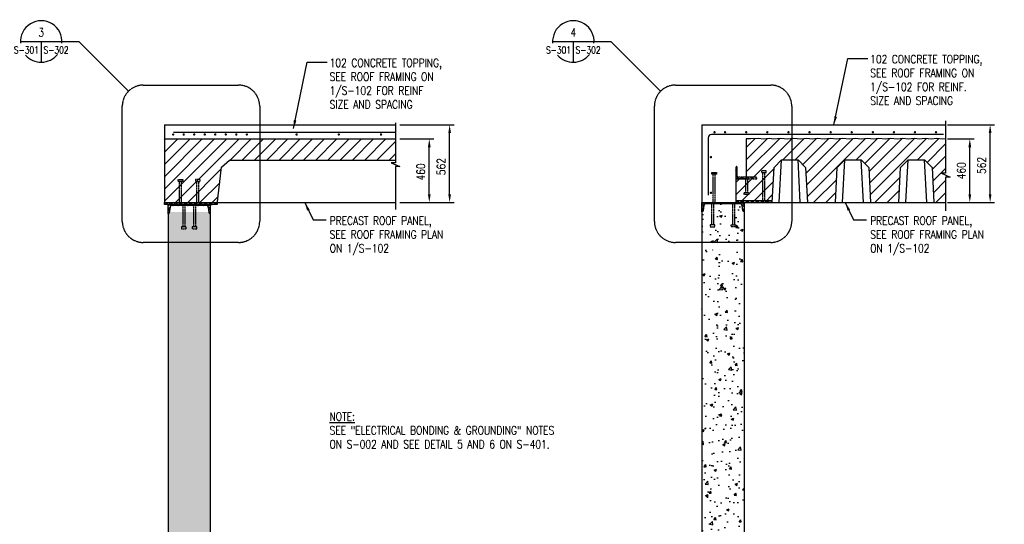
# Model space of a CAD drawing. Header units: millimetres. Extents: x 0 to 13387, y -1 to 10067.
# Tile 6 of 6: x 6274 to 13387, y 6424 to 10067. Entities that reach past the tile are written whole.
import ezdxf
from ezdxf.enums import TextEntityAlignment as Align

# ---------------------------------------------------------------- set-up
doc = ezdxf.new("R2010")
doc.units = ezdxf.units.MM
doc.linetypes.add('HIDDEN', pattern=[0.375, 0.25, -0.125])
doc.linetypes.add('HIDDEN2', pattern=[0.1875, 0.125, -0.0625])
for name, color, linetype in [('S-ANNO-DIMS', 2, 'Continuous'), ('S-ANNO-SYMB_4', 4, 'Continuous'), ('S-ANNO-SYMB_5', 5, 'Continuous'), ('S-ANNO-TEXT', 3, 'Continuous'), ('S-SECT-CONC', 3, 'Continuous'), ('S-SECT-HIDE', 2, 'HIDDEN2'), ('S-SECT-MBND', 1, 'Continuous'), ('S-SECT-PATT', 1, 'Continuous'), ('S-SECT-RBAR', 5, 'Continuous'), ('S-SECT-STLS', 3, 'Continuous'), ('S-SECT-STLS_2', 2, 'Continuous')]:
    doc.layers.add(name, color=color, linetype=linetype)
doc.styles.add('BASE16', font='romans.shx', dxfattribs={"width": 0.8})
doc.styles.add('DETNO', font='romans', dxfattribs={"width": 0.7})
doc.styles.add('ROMANS', font='ROMANS.shx', dxfattribs={"width": 0.8})
doc.styles.add('TAGS', font='romans', dxfattribs={"width": 0.5})
doc.dimstyles.new('DIM16', dxfattribs={"dimscale": 16, "dimtxt": 0.125, "dimasz": 0.09375, "dimexe": 0.0625, "dimexo": 0.0625, "dimgap": 0.0625, "dimtad": 1, "dimdec": 4, "dimzin": 3, "dimdsep": 46, "dimlunit": 4, "dimtxsty": 'BASE16', "dimblk": 'ARCHTICK', "dimcen": 0.09, "dimdle": 0.0625, "dimclrd": 256, "dimclre": 256, "dimclrt": 4, "dimadec": 0, "dimazin": 0, "dimtfac": 1, "dimtdec": 4, "dimtmove": 0, "dimatfit": 2, "dimfxl": 1, "dimfrac": 2, "dimtolj": 1, "dimtzin": 0, "dimlwd": -1, "dimlwe": -1, "dimarcsym": 0})

# ---------------------------------------------------------------- blocks, each defined once
blk = doc.blocks.new('SECTOR BUBBLE')
for p, q in [((-0.5, 0), (0.5, 0)), ((0, 0), (0, -0.5))]:
    blk.add_line(p, q)
for start, end in [(354.9415, 184.6306), (220.7746, 321.2747)]:
    blk.add_arc((0, 0), 0.5, start, end)
at = {"style": 'DETNO', "width": 0.7}
blk.add_attdef('DRAWING', text='', height=0.225, dxfattribs=at).set_placement((0, 0.057), align=Align.CENTER)
at = {"style": 'TAGS', "width": 0.4, "flags": 1}
blk.add_attdef('DET_NAME', (-0.065, -0.025), '', height=0.225, dxfattribs=at)
at = {"style": 'TAGS', "width": 0.5}
blk.add_attdef('REF', text='', height=0.225, dxfattribs=at).set_placement((-0.055, -0.289), align=Align.RIGHT)
blk.add_attdef('SHEET', (0.055, -0.289), '', height=0.225, dxfattribs=at)

msp = doc.modelspace()

# ---------------------------------------------------------------- hatches: boundary and pattern name
at = {"layer": 'S-SECT-PATT'}
h = msp.add_hatch(dxfattribs=at)
h.set_pattern_fill('ANSI31', color=256, scale=500, style=0)
h.set_pattern_definition([(45, (1021.67, 2898.843), (-44.19417, 44.19417), [])])
h.paths.add_polyline_path([(8989.2, 9205.5), (7320.8, 9205.5), (7320.8, 8746.5), (7703.3, 8746.5), (7732.2, 9002.2), (7790.8, 9052.7), (8989.2, 9052.7)])
h = msp.add_hatch(dxfattribs=at)
h.set_pattern_fill('ANSI31', color=256, scale=500, style=0)
h.set_pattern_definition([(45, (-1676.39, 3987.776), (-44.19417, 44.19417), [])])
h.paths.add_polyline_path([(12963.4, 9206.6), (12941.2, 9203.3), (12899, 9209.6), (12859.7, 9203.3), (12814.7, 9209.6), (12772.9, 9203.3), (12737.8, 9209.6), (12695.4, 9203.3), (12654.7, 9209.6), (12614.9, 9203.3), (12565.5, 9209.6), (12525.7, 9203.3), (12481.4, 9209.6), (12440.2, 9203.3), (12401.4, 9209.6), (12351.9, 9203.3), (12309.7, 9209.6), (12271.9, 9203.3), (12216.6, 9209.6), (12172.3, 9203.3), (12132.4, 9209.6), (12084.6, 9203.3), (12036.3, 9209.6), (11999.1, 9203.3), (11961.3, 9209.6), (11916.4, 9203.3), (11865.1, 9209.6), (11821.3, 9203.3), (11773.9, 9209.6), (11721.6, 9203.3), (11687.9, 9209.6), (11647.1, 9203.3), (11610.9, 9209.6), (11556.4, 9206.5), (11523.4, 9206.5), (11523.4, 8919), (11447.4, 8919), (11447.4, 8746.5), (11710.4, 8746.5), (11723.7, 9000.6), (11777.6, 9054.5), (11777.6, 9054.5), (11897.2, 9054.5), (11951.1, 9000.6), (11964.4, 8746.5), (12167.4, 8746.5), (12180.7, 9000.6), (12234.6, 9054.5), (12234.6, 9054.5), (12354.2, 9054.5), (12408.1, 9000.6), (12421.4, 8746.5), (12624.4, 8746.5), (12637.7, 9000.6), (12691.6, 9054.5), (12691.6, 9054.5), (12811.2, 9054.5), (12865.1, 9000.6), (12878.4, 8746.5), (12963.4, 8746.5), (12963.4, 8930.8), (12995.6, 8930.8), (12933, 8959), (12963.4, 8959)])
h = msp.add_hatch(dxfattribs=at)
h.set_pattern_fill('STEEL', color=256, scale=203.199594, style=0)
h.set_pattern_definition([(135, (16700.538, 29754.076), (17.960476, 17.960476), []), (135, (16700.538, 29766.776), (17.960476, 17.960476), [])])
edge = h.paths.add_edge_path()
edge.add_line((11447.4, 8919), (11600.2, 8919))
edge.add_line((11600.2, 8919), (11600.2, 8919.7))
edge.add_arc((11589.9, 8920.1), 10.3, 357.38222, 423.55145)
edge.add_line((11594.5, 8929.4), (11464.9, 8929.4))
edge.add_arc((11464.9, 8936.5), 7.14, 180, 270, ccw=False)
edge.add_line((11457.7, 8936.5), (11457.7, 9001.3))
edge.add_arc((11448.5, 8996.7), 10.3, 26.44855, 92.61778)
edge.add_line((11448, 9007), (11447.4, 9007))
edge.add_line((11447.4, 9007), (11447.4, 8919))
h = msp.add_hatch(dxfattribs=at)
h.set_pattern_fill('STEEL', color=256, scale=203.199594, style=0)
h.set_pattern_definition([(45, (-7210.815, -4032.807), (-17.960476, 17.960476), []), (45, (-7210.815, -4020.107), (-17.960476, 17.960476), [])])
h.paths.add_polyline_path([(11447.4, 8746.5), (11710.4, 8746.5), (11710.4, 8759.5), (11447.4, 8759.5)])
h = msp.add_hatch(dxfattribs=at)
h.set_pattern_fill('STEEL', color=256, scale=203.199594, style=0)
h.set_pattern_definition([(225, (13425.848, 1047.62), (17.960476, -17.960476), []), (225, (13425.848, 1034.92), (17.960476, -17.960476), [])])
h.paths.add_polyline_path([(7701.8, 8746.5), (7701.8, 8733.5), (7320.8, 8733.5), (7320.8, 8746.5)])
h = msp.add_hatch(dxfattribs=at)
h.set_pattern_fill('STEEL', color=256, scale=203.199594, style=0)
h.set_pattern_definition([(45, (1820.785, 2871.344), (-17.96048, 17.96048), []), (45, (1820.785, 2884.044), (-17.96048, 17.96048), [])])
edge = h.paths.add_edge_path()
edge.add_line((7651.5, 8733.5), (7651.5, 8666.4))
edge.add_arc((7651.5, 8674.6), 8.13, 187.5, 270, ccw=False)
edge.add_line((7643.5, 8673.5), (7637.9, 8714.1))
edge.add_arc((7626.1, 8712.5), 11.8, 7.5, 90)
edge.add_line((7626.1, 8724.4), (7371.9, 8724.4))
edge.add_arc((7371.9, 8712.5), 11.8, 90, 172.5)
edge.add_line((7360.2, 8714.1), (7354.6, 8673.5))
edge.add_arc((7346.5, 8674.6), 8.13, 270, 352.5, ccw=False)
edge.add_line((7346.5, 8666.4), (7346.5, 8733.5))
edge.add_line((7346.5, 8733.5), (7651.5, 8733.5))
h = msp.add_hatch(dxfattribs=at)
h.set_pattern_fill('AR-CONC', color=256, scale=25.4, style=0)
h.set_pattern_definition([(50, (1201.65, 2844.84), (182.184, -15.939), [19.05, -209.55]), (355, (1201.65, 2844.84), (-35.243, 191.057), [15.24, -167.64]), (100.4514, (1216.83, 2843.52), (146.9414, 175.1176), [16.19, -178.09]), (46.1842, (1201.65, 2895.64), (271.079, -42.042), [28.575, -314.325]), (96.6356, (1224.24, 2892.14), (237.404, 247.426), [24.285, -267.135]), (351.1842, (1201.65, 2895.64), (237.404, 247.426), [22.86, -251.46]), (21, (1227.05, 2882.94), (151.6144, -102.2652), [19.05, -209.55]), (326, (1227.05, 2882.94), (61.802, 184.188), [15.24, -167.64]), (71.4514, (1239.69, 2874.42), (213.4165, 81.9227), [16.19, -178.09]), (37.5, (1201.65, 2844.843), (3.0886, 84.55504), [0, -165.608, 0, -170.18, 0, -168.275]), (7.5, (1201.65, 2844.84), (66.8197, 100.1806), [0, -97.028, 0, -161.798, 0, -64.135]), (327.5, (1145.01, 2844.843), (135.5909, -5.72894), [0, -63.5, 0, -198.12, 0, -262.89]), (317.5, (1119.61, 2844.84), (148.1293, 25.4267), [0, -82.55, 0, -131.572, 0, -186.69])])
h.paths.add_polyline_path([(7650.9, 8679.5), (7346.5, 8679.5), (7346.5, 4235.8), (7650.9, 4235.8)])
h = msp.add_hatch(dxfattribs=at)
h.set_pattern_fill('STEEL', color=256, scale=203.199594, style=0)
h.set_pattern_definition([(315, (-39594.455, 19384.068), (-17.960476, -17.960476), []), (315, (-39594.455, 19371.368), (-17.960476, -17.960476), [])])
edge = h.paths.add_edge_path()
edge.add_arc((11482, 8725.5), 11.8, 7.5, 90)
edge.add_line((11482, 8737.4), (11228.2, 8737.4))
edge.add_arc((11228.2, 8725.5), 11.8, 90, 172.5)
edge.add_line((11216.4, 8727.1), (11210.8, 8686.5))
edge.add_arc((11202.8, 8687.6), 8.13, 270, 352.5, ccw=False)
edge.add_line((11202.8, 8679.4), (11202.8, 8746.5))
edge.add_line((11202.8, 8746.5), (11507.4, 8746.5))
edge.add_line((11507.4, 8746.5), (11507.4, 8679.4))
edge.add_arc((11507.4, 8687.6), 8.13, 187.5, 270, ccw=False)
edge.add_line((11499.3, 8686.5), (11493.7, 8727.1))
h = msp.add_hatch(dxfattribs=at)
h.set_pattern_fill('AR-CONC', color=256, scale=25.4, style=0)
h.set_pattern_definition([(50, (1021.67, 2898.84), (182.184, -15.939), [19.05, -209.55]), (355, (1021.67, 2898.84), (-35.2428, 191.0568), [15.24, -167.64]), (100.4514, (1036.85, 2897.52), (146.9414, 175.1176), [16.19, -178.09]), (46.1842, (1021.67, 2949.64), (271.0792, -42.042), [28.575, -314.325]), (96.6356, (1044.26, 2946.14), (237.4043, 247.426), [24.285, -267.135]), (351.1842, (1021.67, 2949.64), (237.404, 247.426), [22.86, -251.46]), (21, (1047.07, 2936.94), (151.6144, -102.2652), [19.05, -209.55]), (326, (1047.07, 2936.94), (61.802, 184.188), [15.24, -167.64]), (71.4514, (1059.7, 2928.42), (213.4165, 81.9227), [16.19, -178.09]), (37.5, (1021.67, 2898.843), (3.0886, 84.55504), [0, -165.608, 0, -170.18, 0, -168.275]), (7.5, (1021.67, 2898.84), (66.81966, 100.1806), [0, -97.028, 0, -161.798, 0, -64.135]), (327.5, (965.03, 2898.843), (135.5909, -5.72894), [0, -63.5, 0, -198.12, 0, -262.89]), (317.5, (939.63, 2898.84), (148.1293, 25.4267), [0, -82.55, 0, -131.572, 0, -186.69])])
h.paths.add_polyline_path([(11493.7, 8727.2, 0.372741), (11482, 8737.4), (11438.3, 8737.4), (11438.3, 8585.6), (11447.8, 8585.6), (11447.8, 8571.3), (11414.5, 8571.3), (11414.5, 8585.6), (11424, 8585.6), (11424, 8737.4), (11286.1, 8737.4), (11286.1, 8585.6), (11295.7, 8585.6), (11295.7, 8571.3), (11262.3, 8571.3), (11262.3, 8585.6), (11271.8, 8585.6), (11271.8, 8737.4), (11228.2, 8737.4, 0.372741), (11216.5, 8727.2), (11210.8, 8686.5, -0.376561), (11202.8, 8679.4), (11202.8, 8458.8), (11507.4, 8458.8), (11507.4, 8679.4, -0.376268), (11499.3, 8686.5)])
h = msp.add_hatch(dxfattribs=at)
h.set_pattern_fill('AR-CONC', color=256, scale=25.4, style=0)
h.set_pattern_definition([(50, (1021.67, 2844.84), (182.184, -15.939), [19.05, -209.55]), (355, (1021.67, 2844.84), (-35.2428, 191.0568), [15.24, -167.64]), (100.4514, (1036.85, 2843.52), (146.9414, 175.1176), [16.19, -178.09]), (46.1842, (1021.67, 2895.64), (271.0792, -42.042), [28.575, -314.325]), (96.6356, (1044.26, 2892.14), (237.4043, 247.426), [24.285, -267.135]), (351.1842, (1021.67, 2895.64), (237.404, 247.426), [22.86, -251.46]), (21, (1047.07, 2882.94), (151.6144, -102.2652), [19.05, -209.55]), (326, (1047.07, 2882.94), (61.802, 184.188), [15.24, -167.64]), (71.4514, (1059.7, 2874.42), (213.4165, 81.9227), [16.19, -178.09]), (37.5, (1021.67, 2844.843), (3.0886, 84.55504), [0, -165.608, 0, -170.18, 0, -168.275]), (7.5, (1021.67, 2844.84), (66.81966, 100.1806), [0, -97.028, 0, -161.798, 0, -64.135]), (327.5, (965.03, 2844.843), (135.5909, -5.72894), [0, -63.5, 0, -198.12, 0, -262.89]), (317.5, (939.63, 2844.84), (148.1293, 25.4267), [0, -82.55, 0, -131.572, 0, -186.69])])
h.paths.add_polyline_path([(11507.4, 8404.8), (11202.8, 8404.8), (11202.6, 4799.3), (11316.9, 4799.3), (11316.9, 5759.8), (11392.9, 5759.8), (11392.9, 5734.4), (11507.2, 5734.4)])
h.paths.add_polyline_path([(11507.2, 5709), (11392.9, 5709), (11392.9, 4799.3), (11507.2, 4799.3)], flags=16)
h.paths.add_polyline_path([(11507.2, 4799.3), (11392.9, 4799.3), (11392.9, 4337.4), (11507.2, 4337.4)])
h.paths.add_polyline_path([(11316.9, 4799.3), (11202.6, 4799.3), (11202.6, 4235.8), (11316.9, 4235.8)])
h.paths.add_polyline_path([(11392.9, 5709), (11507.2, 5709), (11507.2, 5734.4), (11392.9, 5734.4), (11392.9, 5759.8), (11316.9, 5759.8), (11316.9, 4799.3), (11392.9, 4799.3)], flags=17)
h.paths.add_polyline_path([(11392.9, 4312), (11507.2, 4312), (11507.2, 4337.4), (11392.9, 4337.4), (11392.9, 4799.3), (11354.9, 4799.3), (11354.9, 4235.8), (11392.9, 4235.8)])
h.paths.add_polyline_path([(11354.9, 4799.3), (11316.9, 4799.3), (11316.9, 4235.8), (11354.9, 4235.8)])

# ---------------------------------------------------------------- linework, layer by layer
at = {"layer": 'S-ANNO-DIMS'}
for p, q in [((6579.7, 9909.5), (6700.4, 9909.5)), ((7059.9, 9550), (6700.4, 9909.5)), ((10423.4, 9909.5), (10544.1, 9909.5)), ((10903.6, 9550), (10544.1, 9909.5))]:
    msp.add_line(p, q, dxfattribs=at)
at = {"layer": 'S-ANNO-DIMS', "color": 2}
for p, q in [((9020.8, 9307.7), (9411.9, 9307.7)), ((9380.3, 8806.5), (9380.3, 9247.7)), ((12975.6, 9308.5), (13316.3, 9308.5)), ((13284.7, 8806.5), (13284.7, 9248.5)), ((9020.8, 9205.5), (9264.9, 9205.5)), ((12975.6, 9206.3), (13169.4, 9206.3)), ((9233.3, 8806.5), (9233.3, 9145.5)), ((13137.8, 8806.5), (13137.8, 9146.3)), ((9020.8, 8746.5), (9264.9, 8746.5)), ((9020.8, 8746.5), (9411.9, 8746.5)), ((12975.6, 8746.5), (13316.3, 8746.5))]:
    msp.add_line(p, q, dxfattribs=at)
for points in [[(9370.3, 9247.7), (9390.3, 9247.7), (9380.3, 9307.7)], [(13274.7, 9248.5), (13294.7, 9248.5), (13284.7, 9308.5)], [(9223.3, 9145.5), (9243.3, 9145.5), (9233.3, 9205.5)], [(13127.8, 9146.3), (13147.8, 9146.3), (13137.8, 9206.3)], [(9223.3, 8806.5), (9243.3, 8806.5), (9233.3, 8746.5)], [(9370.3, 8806.5), (9390.3, 8806.5), (9380.3, 8746.5)], [(13127.8, 8806.5), (13147.8, 8806.5), (13137.8, 8746.5)], [(13274.7, 8806.5), (13294.7, 8806.5), (13284.7, 8746.5)]]:
    msp.add_solid(points, dxfattribs=at)
at = {"layer": 'S-ANNO-SYMB_5', "linetype": 'HIDDEN', "ltscale": 15}
for points in [[(7167.4, 9594.5), (7856.1, 9594.5, -0.414214), (8008.1, 9442.5), (8008.1, 8610.8, -0.414214), (7856.1, 8458.8), (7167.4, 8458.8, -0.414214), (7015.4, 8610.8), (7015.4, 9442.5, -0.414214)], [(11011.1, 9594.5), (11699.8, 9594.5, -0.414214), (11851.8, 9442.5), (11851.8, 8610.8, -0.414214), (11699.8, 8458.8), (11011.1, 8458.8, -0.414214), (10859.1, 8610.8), (10859.1, 9442.5, -0.414214)]]:
    msp.add_lwpolyline(points, format="xyb", close=True, dxfattribs=at)
at = {"layer": 'S-SECT-CONC'}
for p, q in [((7320.8, 9307.5), (7320.8, 8746.5)), ((7320.8, 9307.5), (8989.2, 9307.5)), ((11202.8, 9307.7), (11202.6, 4235.8)), ((11202.8, 9307.7), (12963.4, 9307.7)), ((7320.8, 9205.5), (8989.2, 9205.5)), ((7346.5, 8679.5), (7346.3, 4235.8)), ((7358.8, 8733.5), (7663.8, 8733.5)), ((7651.1, 8679.5), (7650.9, 4235.8)), ((11507.4, 8692.5), (11507.2, 4235.8))]:
    msp.add_line(p, q, dxfattribs=at)
for points in [[(8989.2, 9322.3), (8989.2, 9034.2), (8958.8, 9034.2), (9021.5, 9006), (8989.2, 9006), (8989.2, 8696.5)], [(12963.4, 9336), (12963.4, 8959), (12933, 8959), (12995.6, 8930.8), (12963.4, 8930.8), (12963.4, 8687.3)], [(12963.4, 9206.6), (12941.2, 9203.3), (12899, 9209.6), (12859.7, 9203.3), (12814.7, 9209.6), (12772.9, 9203.3), (12737.8, 9209.6), (12695.4, 9203.3), (12654.7, 9209.6), (12614.9, 9203.3), (12565.5, 9209.6), (12525.7, 9203.3), (12481.4, 9209.6), (12440.2, 9203.3), (12401.4, 9209.6), (12351.9, 9203.3), (12309.7, 9209.6), (12271.9, 9203.3), (12216.6, 9209.6), (12172.3, 9203.3), (12132.4, 9209.6), (12084.6, 9203.3), (12036.3, 9209.6), (11999.1, 9203.3), (11961.3, 9209.6), (11916.4, 9203.3), (11865.1, 9209.6), (11821.3, 9203.3), (11773.9, 9209.6), (11721.6, 9203.3), (11687.9, 9209.6), (11647.1, 9203.3), (11610.9, 9209.6), (11556.4, 9206.5), (11523.4, 9206.5), (11523.4, 8919), (11447.4, 8919), (11447.4, 8746.5), (12963.4, 8746.5)], [(7701.8, 8733.5), (7732.2, 9002.2), (7790.8, 9052.7), (8989.2, 9052.7)], [(11710.4, 8746.5), (11723.7, 9000.6), (11777.6, 9054.5), (11897.2, 9054.5), (11951.1, 9000.6), (11964.4, 8746.5)], [(12167.4, 8746.5), (12180.7, 9000.6), (12234.6, 9054.5), (12354.2, 9054.5), (12408.1, 9000.6), (12421.4, 8746.5)], [(12624.4, 8746.5), (12637.7, 9000.6), (12691.6, 9054.5), (12811.2, 9054.5), (12865.1, 9000.6), (12878.4, 8746.5)]]:
    msp.add_lwpolyline(points, dxfattribs=at)
at = {"layer": 'S-SECT-HIDE', "linetype": 'HIDDEN2', "ltscale": 10}
for p, q in [((11642.1, 8759.5), (11642.1, 8962.5)), ((11656.4, 8759.5), (11656.4, 8962.5)), ((7428.6, 8746.5), (7428.6, 8898.5)), ((7442.9, 8746.5), (7442.9, 8898.5)), ((7554.6, 8746.5), (7554.6, 8898.5)), ((7568.9, 8746.5), (7568.9, 8898.5)), ((11283.8, 8746.6), (11283.8, 8950.4)), ((11298.1, 8746.6), (11298.1, 8950.4)), ((11516.6, 8919), (11516.6, 8819.6)), ((11530.9, 8919), (11530.9, 8819.6)), ((7453.7, 8724.4), (7453.7, 8572.4)), ((7468, 8724.4), (7468, 8572.4)), ((7529.7, 8724.4), (7529.7, 8572.4)), ((7544, 8724.4), (7544, 8572.4)), ((11271.8, 8737.6), (11271.8, 8585.6)), ((11286.1, 8737.6), (11286.1, 8585.6)), ((11424, 8737.6), (11424, 8585.6)), ((11438.3, 8737.6), (11438.3, 8585.6))]:
    msp.add_line(p, q, dxfattribs=at)
for points in [[(11274.3, 8950.4), (11274.3, 8964.7), (11307.7, 8964.7), (11307.7, 8950.4)], [(11665.9, 8962.5), (11665.9, 8976.8), (11632.6, 8976.8), (11632.6, 8962.5)], [(7419.1, 8898.5), (7419.1, 8912.8), (7452.5, 8912.8), (7452.5, 8898.5)], [(7578.5, 8898.5), (7578.5, 8912.8), (7545.1, 8912.8), (7545.1, 8898.5)], [(11540.4, 8819.6), (11540.4, 8805.3), (11507.1, 8805.3), (11507.1, 8819.6)], [(7444.2, 8572.4), (7444.2, 8558.1), (7477.5, 8558.1), (7477.5, 8572.4)], [(7520.2, 8572.4), (7520.2, 8558.1), (7553.5, 8558.1), (7553.5, 8572.4)], [(11262.3, 8585.6), (11262.3, 8571.3), (11295.7, 8571.3), (11295.7, 8585.6)], [(11447.8, 8585.6), (11447.8, 8571.3), (11414.5, 8571.3), (11414.5, 8585.6)]]:
    msp.add_lwpolyline(points, close=True, dxfattribs=at)
msp.add_lwpolyline([(11447.4, 8919), (11600.2, 8919), (11600.2, 8919.7, 0.297017), (11594.5, 8929.4), (11464.9, 8929.4, -0.414214), (11457.7, 8936.5), (11457.7, 9001.3, 0.297017), (11448, 9007), (11447.4, 9007), (11447.4, 8919)], format="xyb", close=True, dxfattribs=at)
at = {"layer": 'S-SECT-MBND'}
msp.add_line((7701.8, 8746.5), (8989.2, 8746.5), dxfattribs=at)
at = {"layer": 'S-SECT-PATT'}
for p, q in [((11761.4, 8746.5), (11777.6, 9054.5)), ((11913.3, 8746.5), (11897.2, 9054.5)), ((12218.4, 8746.5), (12234.6, 9054.5)), ((12370.3, 8746.5), (12354.2, 9054.5)), ((12675.4, 8746.5), (12691.6, 9054.5)), ((12827.3, 8746.5), (12811.2, 9054.5))]:
    msp.add_line(p, q, dxfattribs=at)
at = {"layer": 'S-SECT-RBAR'}
msp.add_line((7386.3, 9254.2), (8989.2, 9254.2), dxfattribs=at)
at = {"layer": 'S-SECT-RBAR', "const_width": 8.47}
for points in [[(7387.3, 9238.1, 1), (7378.9, 9238.1, 1)], [(7463.3, 9238.1, 1), (7454.9, 9238.1, 1)], [(7539.3, 9238.1, 1), (7530.9, 9238.1, 1)], [(7615.3, 9238.1, 1), (7606.9, 9238.1, 1)], [(7691.3, 9238.1, 1), (7682.9, 9238.1, 1)], [(7767.3, 9238.1, 1), (7758.9, 9238.1, 1)], [(7843.3, 9238.1, 1), (7834.9, 9238.1, 1)], [(7919.3, 9238.1, 1), (7910.9, 9238.1, 1)], [(8278.9, 9238.1, 1), (8270.5, 9238.1, 1)], [(8583.9, 9238.1, 1), (8575.5, 9238.1, 1)], [(8888.9, 9238.1, 1), (8880.5, 9238.1, 1)], [(11298, 9254.2, -1), (11289.6, 9254.2, -1)], [(11374, 9254.2, -1), (11365.6, 9254.2, -1)], [(11527, 9254.2, -1), (11518.6, 9254.2, -1)], [(11679, 9254.2, -1), (11670.6, 9254.2, -1)], [(11832, 9254.2, -1), (11823.6, 9254.2, -1)], [(11984, 9254.2, -1), (11975.6, 9254.2, -1)], [(12137, 9254.2, -1), (12128.6, 9254.2, -1)], [(12289, 9254.2, -1), (12280.6, 9254.2, -1)], [(12442, 9254.2, -1), (12433.6, 9254.2, -1)], [(12594, 9254.2, -1), (12585.6, 9254.2, -1)], [(12745.9, 9254.2, -1), (12737.4, 9254.2, -1)], [(12897.9, 9254.2, -1), (12889.4, 9254.2, -1)], [(11271.9, 9074.5, -1), (11263.4, 9074.5, -1)], [(11271.9, 8817.3, -1), (11263.4, 8817.3, -1)]]:
    msp.add_lwpolyline(points, format="xyb", close=True, dxfattribs=at)
at = {"layer": 'S-SECT-RBAR'}
msp.add_lwpolyline([(12946.9, 9238.1), (11272.7, 9238.1, 0.414214), (11247.3, 9212.7), (11247.3, 8798.9)], format="xyb", dxfattribs=at)
at = {"layer": 'S-SECT-STLS', "linetype": 'Continuous'}
msp.add_lwpolyline([(7701.8, 8746.5), (7701.8, 8733.5), (7320.8, 8733.5), (7320.8, 8746.5)], close=True, dxfattribs=at)
msp.add_lwpolyline([(7651.5, 8733.5), (7651.5, 8666.4, -0.376373), (7643.5, 8673.5), (7637.9, 8714.1, 0.376373), (7626.1, 8724.4), (7371.9, 8724.4, 0.376373), (7360.2, 8714.1), (7354.6, 8673.5, -0.376373), (7346.5, 8666.4), (7346.5, 8733.5), (7651.5, 8733.5)], format="xyb", dxfattribs=at)
at = {"layer": 'S-SECT-STLS_2', "linetype": 'Continuous'}
msp.add_lwpolyline([(11447.4, 8746.5), (11710.4, 8746.5), (11710.4, 8759.5), (11447.4, 8759.5)], close=True, dxfattribs=at)
msp.add_lwpolyline([(11493.7, 8727.1, 0.376373), (11482, 8737.4), (11228.2, 8737.4, 0.376373), (11216.4, 8727.1), (11210.8, 8686.5, -0.376373), (11202.8, 8679.4), (11202.8, 8746.5), (11507.4, 8746.5), (11507.4, 8679.4, -0.376373), (11499.3, 8686.5)], format="xyb", close=True, dxfattribs=at)

# ---------------------------------------------------------------- block references
at = {"layer": 'S-ANNO-SYMB_4'}
ref = msp.add_blockref('SECTOR BUBBLE', (6430, 9909.5), dxfattribs=dict(at, xscale=299.4354545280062, yscale=299.4354545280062, zscale=299.4354545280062))
ref.add_attrib('DRAWING', '3', dxfattribs={"layer": '0', "color": 4, "height": 60, "style": 'ROMANS', "width": 0.796875}).set_placement((6430, 9926.7), align=Align.BOTTOM_CENTER)
ref.add_attrib('SHEET', 'S-302', (6446.4, 9822.8), dxfattribs={"layer": '0', "color": 4, "height": 50, "style": 'ROMANS', "width": 0.796875})
ref.add_attrib('REF', 'S-301', dxfattribs={"layer": '0', "color": 4, "height": 50, "style": 'ROMANS', "width": 0.796875}).set_placement((6413.5, 9822.8), align=Align.RIGHT)
ref = msp.add_blockref('SECTOR BUBBLE', (10273.7, 9909.5), dxfattribs=dict(at, xscale=299.4354545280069, yscale=299.4354545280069, zscale=299.4354545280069))
ref.add_attrib('DRAWING', '4', dxfattribs={"layer": '0', "color": 4, "height": 60, "style": 'ROMANS', "width": 0.796875}).set_placement((10273.7, 9926.7), align=Align.BOTTOM_CENTER)
ref.add_attrib('SHEET', 'S-302', (10290.1, 9822.8), dxfattribs={"layer": '0', "color": 4, "height": 50, "style": 'ROMANS', "width": 0.796875})
ref.add_attrib('REF', 'S-301', dxfattribs={"layer": '0', "color": 4, "height": 50, "style": 'ROMANS', "width": 0.796875}).set_placement((10257.2, 9822.8), align=Align.RIGHT)

# ---------------------------------------------------------------- texts
at = {"layer": 'S-ANNO-TEXT', "char_height": 60, "attachment_point": 1, "style": 'BASE16'}
for s, insert, width in [('102 CONCRETE TOPPING,\\PSEE ROOF FRAMING ON\\P1/S-102 FOR REINF\\PSIZE AND SPACING', (8513.9, 9785), 1490.459), ('102 CONCRETE TOPPING,\\PSEE ROOF FRAMING ON\\P1/S-102 FOR REINF. \\PSIZE AND SPACING', (12418.3, 9811.8), 1490.459), ('PRECAST ROOF PANEL,\\PSEE ROOF FRAMING PLAN\\PON 1/S-102', (8513.9, 8646.1), 1490.459), ('PRECAST ROOF PANEL,\\PSEE ROOF FRAMING PLAN\\PON 1/S-102', (12418.3, 8646.1), 1490.459), ('{\\LNOTE:}\\PSEE "ELECTRICAL BONDING & GROUNDING" NOTES ON S-002 AND SEE DETAIL 5 AND 6 ON S-401.', (8512.6, 7231.8), 1863.382)]:
    msp.add_mtext(s, dxfattribs=dict(at, insert=insert, width=width))
at = {"layer": 'S-ANNO-TEXT', "char_height": 60, "attachment_point": 5, "rotation": 90, "style": 'BASE16'}
for s, insert in [('\\A1;562', (9318.7, 9005.8)), ('460', (13076.2, 8976.4)), ('\\A1;562', (13223.1, 9014.5)), ('460', (9171.7, 8967.7))]:
    msp.add_mtext(s, dxfattribs=dict(at, insert=insert))

# ---------------------------------------------------------------- leaders
at = {"layer": 'S-ANNO-DIMS'}
for points in [[(8252.2, 9281.7), (8351.9, 9761), (8496.2, 9761)], [(12156.6, 9308.5), (12256.3, 9787.8), (12400.6, 9787.8)], [(8333.5, 8746.5), (8393.8, 8620.7), (8488.3, 8620.7)], [(12237.9, 8746.5), (12298.3, 8620.7), (12392.7, 8620.7)]]:
    msp.add_leader(points, dimstyle='DIM16', override={"dimscale": 20, "dimtxt": 3, "dimasz": 3, "dimexe": 1.58, "dimexo": 1.58, "dimgap": 1.58, "dimtad": 0, "dimtoh": 1, "dimdec": 0, "dimlunit": 2, "dimdle": 0, "dimclrd": 2, "dimclre": 2, "dimtfac": 0.7, "dimtdec": 0, "dimtix": 1, "dimtmove": 1}, dxfattribs=at)

doc.saveas('drawing.dxf')
